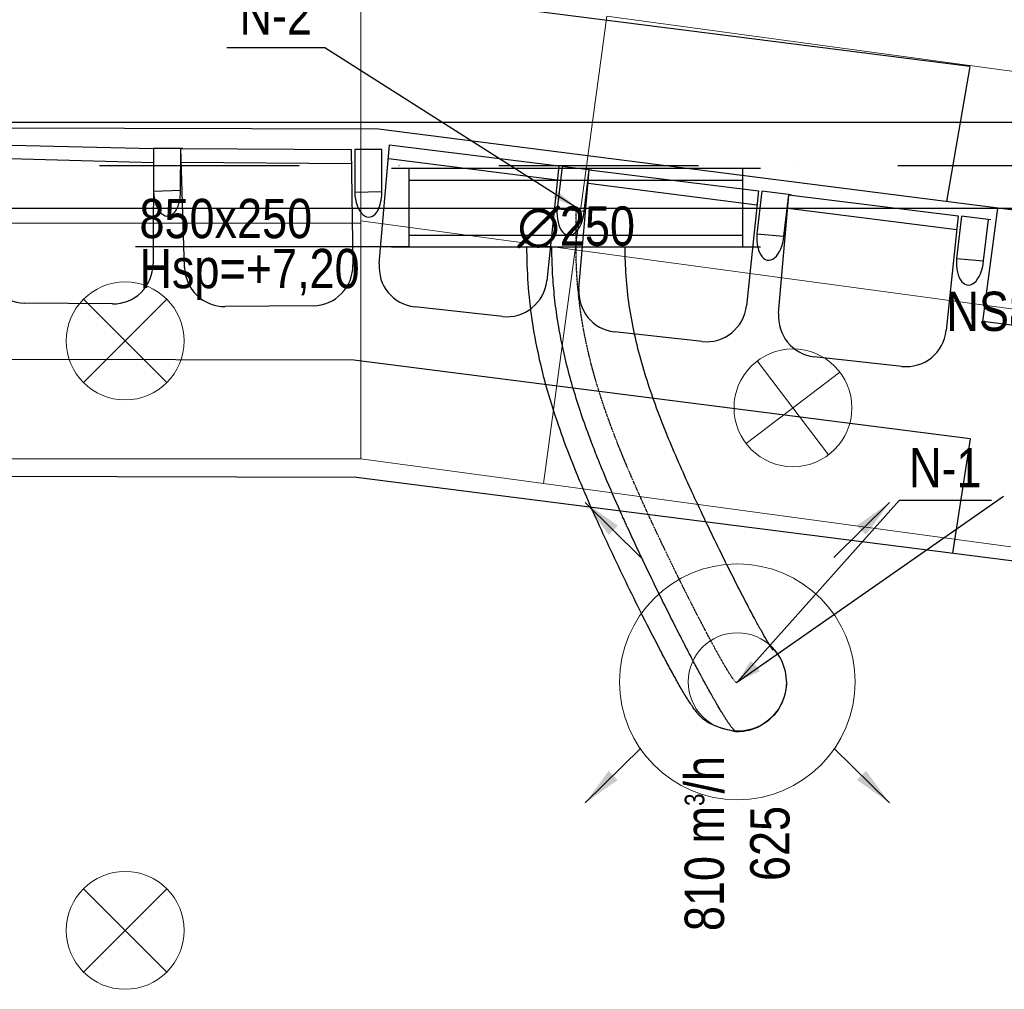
# Model space of a CAD drawing. Header units: millimetres. Extents: x -32221 to 212500, y 31663 to 93766.
# Tile 45 of 256: x 21954 to 24461, y 36645 to 39112. Entities that reach past the tile are written whole.
import ezdxf

# ---------------------------------------------------------------- set-up
doc = ezdxf.new("R2010")
doc.units = ezdxf.units.MM
doc.linetypes.add('DASHDOT', pattern=[1, 0.5, -0.25, 0, -0.25])
doc.linetypes.add('DASHDOTX2', pattern=[50.8, 25.4, -12.7, 0, -12.7])
doc.layers.get('0').update_dxf_attribs({"color": 251})
for name, color, linetype in [('FLUID-N', 251, 'Continuous'), ('FLUID-N-100-ARRGR', 251, 'Continuous'), ('FLUID-N-100-INF', 251, 'Continuous'), ('FLUID-N-100-NUM', 251, 'Continuous'), ('FLUID-N-SYM', 251, 'Continuous'), ('FLUID-W-100-DIM', 251, 'Continuous'), ('osie', 251, 'Continuous'), ('Sciany', 251, 'Continuous'), ('Wyposazenie', 251, 'Continuous')]:
    doc.layers.add(name, color=color, linetype=linetype)
for name, color, linetype, lineweight in [('kasetony', 251, 'Continuous', 5), ('lampy', 251, 'Continuous', 9), ('Nawiewniki', 251, 'Continuous', 20)]:
    doc.layers.add(name, color=color, linetype=linetype, lineweight=lineweight)
doc.styles.add('FDBES', font='simplex.shx')
doc.styles.get("Standard").update_dxf_attribs({"font": 'ARIALN.TTF'})
doc.linetypes.add('ZIGZAG', pattern='A,0.0001,-0.2,[131,ltypeshp.shx,S=0.2,R=0,X=-0.2,Y=0],-0.4,[131,ltypeshp.shx,S=0.2,R=180,X=0.2,Y=0],-0.2', length=0.8001)
doc.dimstyles.new('FDBES', dxfattribs={"dimscale": 50, "dimtxt": 4, "dimasz": 2.5, "dimexe": 0.8, "dimexo": 2, "dimgap": 1, "dimtad": 1, "dimdsep": 46, "dimtxsty": 'FDBES', "dimcen": 2.5, "dimclrd": 4, "dimclre": 5, "dimadec": 0, "dimazin": 0, "dimtfac": 1, "dimtmove": 0, "dimatfit": 3, "dimfxl": 1, "dimarcsym": 0})

# ---------------------------------------------------------------- blocks, each defined once
blk = doc.blocks.new('*U284')
at = {"color": 14, "linetype": 'Continuous', "lineweight": -2}
for p, q in [((-100, -470), (-100, 470)), ((100, -470), (100, 470))]:
    blk.add_line(p, q, dxfattribs=at)
at = {"color": 0, "linetype": 'ByBlock', "lineweight": -2}
for p, q in [((-100, 425), (100, 425)), ((-100, -425), (100, -425))]:
    blk.add_line(p, q, dxfattribs=at)
at = {"color": 5, "linetype": 'Continuous', "lineweight": -3}
for p, q in [((-70, -425), (-70, 425)), ((70, -425), (70, 425))]:
    blk.add_line(p, q, dxfattribs=at)
blk = doc.blocks.new('*U289')
at = {"color": 14, "linetype": 'Continuous', "lineweight": -2}
for p, q in [((-50, 125), (-50, 0)), ((-50, 0), (-50, -125))]:
    blk.add_line(p, q, dxfattribs=at)
at = {"layer": 'FLUID-N-SYM', "color": 2, "linetype": 'DASHDOT', "lineweight": -3}
blk.add_line((-50, 0), (50, 0), dxfattribs=at)
blk = doc.blocks.new('*U300')
at = {"color": 14, "linetype": 'Continuous', "lineweight": -2}
for p, q in [((0, 0, 61.5), (0, 0, 125)), ((0, 0, -61.5), (0, 0, 61.5)), ((0, 0, -125), (0, 0, -61.5))]:
    blk.add_line(p, q, dxfattribs=at)
at = {"color": 14, "linetype": 'Continuous', "lineweight": -2, "extrusion": (-1, -1.83697e-16, -1.83697e-16)}
blk.add_ellipse((0, -1106.5, 410.7), major_axis=(0, 0, 125), ratio=0.987135, start_param=0, end_param=0.853217, dxfattribs=at)
at = {"color": 20, "linetype": 'ZIGZAG', "lineweight": -2, "ltscale": 50}
for points, knots in [([(0, -1234.3, 408.6), (0, -1234.3, 408.6), (0, -1234.3, 408.3), (0, -1234.2, 408.1), (0, -1234.1, 407.4), (0, -1233.8, 406.9), (0, -1233.2, 406), (0, -1232.9, 405.6), (0, -1232.4, 404.9), (0, -1231.9, 404.3), (0, -1231, 403.3), (0, -1230.2, 402.6), (0, -1229.4, 401.8), (0, -1228.5, 400.9), (0, -1227, 399.6), (0, -1225.8, 398.7), (0, -1224.7, 397.8), (0, -1224.1, 397.3), (0, -1222.5, 396), (0, -1221.4, 395.3), (0, -1218.6, 393.1), (0, -1215.9, 391.2), (0, -1212, 388.5), (0, -1210.2, 387.3), (0, -1208.4, 386.1), (0, -1207.4, 385.5), (0, -1205.3, 384), (0, -1203.3, 382.7), (0, -1201.2, 381.4), (0, -1199.7, 380.4), (0, -1198.9, 379.9), (0, -1195.7, 377.9), (0, -1190.9, 374.9), (0, -1185.9, 371.8), (0, -1178.7, 367.4), (0, -1173.6, 364.4), (0, -1165.7, 359.7), (0, -1158.9, 355.8), (0, -1147.7, 349.3), (0, -1135.9, 342.7), (0, -1125.3, 336.8), (0, -1115.9, 331.6), (0, -1103.2, 324.6), (0, -1083.6, 314), (0, -1059.8, 301.3), (0, -1035, 288.3), (0, -1013.3, 277), (0, -983.7, 261.8), (0, -945.7, 242.5), (0, -898.9, 219.2), (0, -851.3, 195.9), (0, -803.3, 172.8), (0, -755.6, 150.3), (0, -724.2, 135.8), (0, -704.9, 127), (0, -697.1, 123.4), (0, -681.8, 116.5), (0, -639.9, 97.7), (0, -587.9, 75.3), (0, -530.1, 51.8), (0, -480.3, 32.7), (0, -424.4, 12.7), (0, -362.6, -6.9), (0, -301.6, -23.7), (0, -241.3, -37.5), (0, -181.3, -48.2), (0, -121.3, -55.9), (0, -61.1, -60.4), (0, -20.5, -61.5), (0, 0, -61.5)], [35.261118, 35.261118, 35.261118, 35.261118, 35.419845, 40.479823, 40.479823, 50.599778, 50.599778, 56.924751, 56.924751, 60.719734, 65.779712, 70.83969, 70.83969, 75.899668, 80.959645, 86.019623, 86.019623, 91.079601, 91.079601, 98.669568, 98.669568, 111.319512, 116.37949, 121.439468, 121.439468, 126.499446, 126.499446, 132.824418, 136.619402, 136.619402, 140.414385, 140.414385, 151.799335, 161.919291, 161.919291, 182.159202, 182.159202, 192.279158, 207.459091, 222.639025, 232.758981, 242.878936, 252.998892, 273.238803, 303.59867, 323.838582, 344.078493, 364.318404, 404.798227, 445.27805, 485.757872, 526.237695, 566.717518, 607.197341, 607.197341, 617.317296, 627.437252, 647.677163, 728.636809, 769.116631, 809.596454, 870.316188, 931.035922, 991.755656, 1052.47539, 1113.195124, 1173.914859, 1234.634593, 1295.354327, 1295.354327, 1295.354327, 1295.354327]), ([(0, -1026.5, 501.2), (0, -1025.8, 500.7), (0, -1024.3, 499.7), (0, -1018.1, 495.6), (0, -1009.8, 490.5), (0, -996.8, 482.9), (0, -977.6, 471.9), (0, -943.2, 453), (0, -895.4, 427.8), (0, -834.5, 396.6), (0, -771.2, 365.2), (0, -684.8, 323.3), (0, -573.9, 271.7), (0, -437.1, 213.5), (0, -295.6, 164.5), (0, -173.8, 137.4), (0, -74.7, 126.7), (0, -24.9, 125.1), (0, 0, 125)], [0, 0, 0, 0, 18.68516, 37.37032, 56.05548, 74.74064, 112.11096, 149.48128, 224.221919, 298.962559, 373.703199, 448.443839, 597.925118, 747.406398, 896.887678, 1046.368957, 1121.109597, 1195.850237, 1195.850237, 1195.850237, 1195.850237]), ([(0, -1234.3, 408.6), (0, -1230.8, 393.6), (0, -1225, 368.8), (0, -1214.1, 341.6), (0, -1202.9, 324.2), (0, -1188.7, 310.9), (0, -1176.9, 301.3), (0, -1165.5, 293.3), (0, -1149.6, 282.9), (0, -1127.4, 269.5), (0, -1096.7, 252.1), (0, -1063.2, 233.8), (0, -1015.6, 208.6), (0, -952.6, 176.2), (0, -873.8, 137), (0, -792.9, 98), (0, -682.9, 46.8), (0, -542, -14.5), (0, -366.7, -76.1), (0, -215.6, -109.5), (0, -92.7, -122.9), (0, -30.9, -124.9), (0, 0, -125)], [0, 0, 0, 0, 46.350057, 69.525085, 92.700114, 115.875142, 139.05017, 162.225199, 185.400227, 231.750284, 278.100341, 324.450398, 370.800454, 463.500568, 556.200682, 648.900795, 741.600909, 927.001136, 1112.401363, 1297.80159, 1390.501704, 1483.201818, 1483.201818, 1483.201818, 1483.201818]), ([(0, -1106.5, 535.7), (0, -1110.3, 535.7), (0, -1118, 535.3), (0, -1134.1, 533.2), (0, -1162.2, 525.4), (0, -1198.5, 502.2), (0, -1222.8, 466.5), (0, -1232.8, 433.9), (0, -1234.3, 417), (0, -1234.3, 408.6)], [0, 0, 0, 0, 12.765089, 25.530179, 51.060357, 102.120714, 153.181072, 178.71125, 204.241429, 204.241429, 204.241429, 204.241429])]:
    blk.add_open_spline(points, degree=3, knots=knots, dxfattribs=at)
at = {"layer": 'FLUID-N-SYM', "color": 2, "linetype": 'DASHDOT', "lineweight": -3}
blk.add_open_spline([(0, -1106.5, 410.7), (0, -1139.1, 410.7), (0, -586.8, 120.8), (0, -227.7), (0, 0)], degree=3, knots=[0, 0, 0, 0, 612.128717, 1295.354327, 1295.354327, 1295.354327, 1295.354327], dxfattribs=at)
blk = doc.blocks.new('*U39')
at = {"color": 0, "insert": (1219.8, 850.6), "char_height": 100, "width": 1600, "attachment_point": 5, "line_spacing_factor": 1.1}
blk.add_mtext('Smay\\PNS8-R1-Z-625-54-SL9010/ SRt-s-300-g-248P\\P625', dxfattribs=at)
blk.add_mtext('Smay\\PNS8-R1-Z-625-54-SL9010/ SRt-s-300-g-248P\\P625', dxfattribs=at)
blk.add_mtext('Smay\\PNS8-R1-Z-625-54-SL9010/ SRt-s-300-g-248P\\P625', dxfattribs=at)
blk.add_mtext('Smay\\PNS8-R1-Z-625-54-SL9010/ SRt-s-300-g-248P\\P625', dxfattribs=at)
blk.add_mtext('Smay\\PNS8-R1-Z-625-54-SL9010/ SRt-s-300-g-248P\\P625', dxfattribs=at)
blk.add_mtext('Smay\\PNS8-R1-Z-625-54-SL9010/ SRt-s-300-g-248P\\P625', dxfattribs=at)
blk.add_mtext('Smay\\PNS8-R1-Z-625-54-SL9010/ SRt-s-300-g-248P\\P625', dxfattribs=at)
blk.add_mtext('Smay\\PNS8-R1-Z-625-54-SL9010/ SRt-s-300-g-248P\\P625', dxfattribs=at)
blk.add_mtext('Smay\\PNS8-R1-Z-625-54-SL9010/ SRt-s-300-g-248P\\P625', dxfattribs=at)
blk.add_mtext('Smay\\PNS8-R1-Z-625-54-SL9010/ SRt-s-300-g-248P\\P625', dxfattribs=at)
blk.add_mtext('Smay\\PNS8-R1-Z-625-54-SL9010/ SRt-s-300-g-248P\\P625', dxfattribs=at)
blk.add_mtext('Smay\\PNS8-R1-Z-625-54-SL9010/ SRt-s-300-g-248P\\P625', dxfattribs=at)
blk.add_mtext('Smay\\PNS8-R1-Z-625-54-SL9010/ SRt-s-300-g-248P\\P625', dxfattribs=at)
blk.add_mtext('Smay\\PNS8-R1-Z-625-54-SL9010/ SRt-s-300-g-248P\\P625', dxfattribs=at)
blk.add_mtext('Smay\\PNS8-R1-Z-625-54-SL9010/ SRt-s-300-g-248P\\P625', dxfattribs=at)
blk.add_mtext('Smay\\PNS8-R1-Z-625-54-SL9010/ SRt-s-300-g-248P\\P625', dxfattribs=at)
blk.add_mtext('Smay\\PNS8-R1-Z-625-54-SL9010/ SRt-s-300-g-248P\\P625', dxfattribs=at)
blk.add_mtext('Smay\\PNS8-R1-Z-625-54-SL9010/ SRt-s-300-g-248P\\P625', dxfattribs=at)
blk.add_mtext('Smay\\PNS8-R1-Z-625-54-SL9010/ SRt-s-300-g-248P\\P625', dxfattribs=at)
blk.add_mtext('Smay\\PNS8-R1-Z-625-54-SL9010/ SRt-s-300-g-248P\\P625', dxfattribs=at)
blk.add_mtext('Smay\\PNS8-R1-Z-625-54-SL9010/ SRt-s-300-g-248P\\P625', dxfattribs=at)
blk.add_mtext('Smay\\PNS8-R1-Z-625-54-SL9010/ SRt-s-300-g-248P\\P625', dxfattribs=at)
blk.add_mtext('Smay\\PNS8-R1-Z-625-54-SL9010/ SRt-s-300-g-248P\\P625', dxfattribs=at)
blk.add_mtext('Smay\\PNS8-R1-Z-625-54-SL9010/ SRt-s-300-g-248P\\P625', dxfattribs=at)
blk.add_mtext('Smay\\PNS8-R1-Z-625-54-SL9010/ SRt-s-300-g-248P\\P625', dxfattribs=at)
blk.add_mtext('Smay\\PNS8-R1-Z-625-54-SL9010/ SRt-s-300-g-248P\\P625', dxfattribs=at)
blk.add_mtext('Smay\\PNS8-R1-Z-625-54-SL9010/ SRt-s-300-g-248P\\P625', dxfattribs=at)
blk.add_mtext('Smay\\PNS8-R1-Z-625-54-SL9010/ SRt-s-300-g-248P\\P625', dxfattribs=at)
blk.add_mtext('Smay\\PNS8-R1-Z-625-54-SL9010/ SRt-s-300-g-248P\\P625', dxfattribs=at)
blk.add_mtext('Smay\\PNS8-R1-Z-625-54-SL9010/ SRt-s-300-g-248P\\P625', dxfattribs=at)
blk.add_mtext('Smay\\PNS8-R1-Z-625-54-SL9010/ SRt-s-300-g-248P\\P625', dxfattribs=at)
blk.add_mtext('Smay\\PNS8-R1-Z-625-54-SL9010/ SRt-s-300-g-248P\\P625', dxfattribs=at)
blk.add_mtext('Smay\\PNS8-R1-Z-625-54-SL9010/ SRt-s-300-g-248P\\P625', dxfattribs=at)
blk.add_mtext('Smay\\PNS8-R1-Z-625-54-SL9010/ SRt-s-300-g-248P\\P625', dxfattribs=at)
blk.add_mtext('Smay\\PNS8-R1-Z-625-54-SL9010/ SRt-s-300-g-248P\\P625', dxfattribs=at)
blk.add_mtext('Smay\\PNS8-R1-Z-625-54-SL9010/ SRt-s-300-g-248P\\P625', dxfattribs=at)
blk.add_mtext('Smay\\PNS8-R1-Z-625-54-SL9010/ SRt-s-300-g-248P\\P625', dxfattribs=at)
blk.add_mtext('Smay\\PNS8-R1-Z-625-54-SL9010/ SRt-s-300-g-248P\\P625', dxfattribs=at)
blk.add_mtext('Smay\\PNS8-R1-Z-625-54-SL9010/ SRt-s-300-g-248P\\P625', dxfattribs=at)
blk.add_mtext('Smay\\PNS8-R1-Z-625-54-SL9010/ SRt-s-300-g-248P\\P625', dxfattribs=at)
blk.add_mtext('Smay\\PNS8-R1-Z-625-54-SL9010/ SRt-s-300-g-248P\\P625', dxfattribs=at)
blk.add_mtext('Smay\\PNS8-R1-Z-625-54-SL9010/ SRt-s-300-g-248P\\P625', dxfattribs=at)
blk.add_mtext('Smay\\PNS8-R1-Z-625-54-SL9010/ SRt-s-300-g-248P\\P625', dxfattribs=at)
at = {"color": 0}
blk.add_leader([(0, 0), (677.2, 472.2)], dimstyle='FDBES', override={"dimscale": 25, "dimclrd": 0, "dimclre": 0}, dxfattribs=at)
blk.add_leader([(0, 0), (677.2, 472.2)], dimstyle='FDBES', override={"dimscale": 25, "dimclrd": 0, "dimclre": 0}, dxfattribs=at)
blk.add_leader([(0, 0), (677.2, 472.2)], dimstyle='FDBES', override={"dimscale": 25, "dimclrd": 0, "dimclre": 0}, dxfattribs=at)
blk.add_leader([(0, 0), (677.2, 472.2)], dimstyle='FDBES', override={"dimscale": 25, "dimclrd": 0, "dimclre": 0}, dxfattribs=at)
blk.add_leader([(0, 0), (677.2, 472.2)], dimstyle='FDBES', override={"dimscale": 25, "dimclrd": 0, "dimclre": 0}, dxfattribs=at)
blk.add_leader([(0, 0), (677.2, 472.2)], dimstyle='FDBES', override={"dimscale": 25, "dimclrd": 0, "dimclre": 0}, dxfattribs=at)
blk.add_leader([(0, 0), (677.2, 472.2)], dimstyle='FDBES', override={"dimscale": 25, "dimclrd": 0, "dimclre": 0}, dxfattribs=at)
blk.add_leader([(0, 0), (677.2, 472.2)], dimstyle='FDBES', override={"dimscale": 25, "dimclrd": 0, "dimclre": 0}, dxfattribs=at)
blk.add_leader([(0, 0), (677.2, 472.2)], dimstyle='FDBES', override={"dimscale": 25, "dimclrd": 0, "dimclre": 0}, dxfattribs=at)
blk.add_leader([(0, 0), (677.2, 472.2)], dimstyle='FDBES', override={"dimscale": 25, "dimclrd": 0, "dimclre": 0}, dxfattribs=at)
blk.add_leader([(0, 0), (677.2, 472.2)], dimstyle='FDBES', override={"dimscale": 25, "dimclrd": 0, "dimclre": 0}, dxfattribs=at)
blk.add_leader([(0, 0), (677.2, 472.2)], dimstyle='FDBES', override={"dimscale": 25, "dimclrd": 0, "dimclre": 0}, dxfattribs=at)
blk.add_leader([(0, 0), (677.2, 472.2)], dimstyle='FDBES', override={"dimscale": 25, "dimclrd": 0, "dimclre": 0}, dxfattribs=at)
blk.add_leader([(0, 0), (677.2, 472.2)], dimstyle='FDBES', override={"dimscale": 25, "dimclrd": 0, "dimclre": 0}, dxfattribs=at)
blk.add_leader([(0, 0), (677.2, 472.2)], dimstyle='FDBES', override={"dimscale": 25, "dimclrd": 0, "dimclre": 0}, dxfattribs=at)
blk.add_leader([(0, 0), (677.2, 472.2)], dimstyle='FDBES', override={"dimscale": 25, "dimclrd": 0, "dimclre": 0}, dxfattribs=at)
blk.add_leader([(0, 0), (677.2, 472.2)], dimstyle='FDBES', override={"dimscale": 25, "dimclrd": 0, "dimclre": 0}, dxfattribs=at)
blk.add_leader([(0, 0), (677.2, 472.2)], dimstyle='FDBES', override={"dimscale": 25, "dimclrd": 0, "dimclre": 0}, dxfattribs=at)
blk.add_leader([(0, 0), (677.2, 472.2)], dimstyle='FDBES', override={"dimscale": 25, "dimclrd": 0, "dimclre": 0}, dxfattribs=at)
blk.add_leader([(0, 0), (677.2, 472.2)], dimstyle='FDBES', override={"dimscale": 25, "dimclrd": 0, "dimclre": 0}, dxfattribs=at)
blk.add_leader([(0, 0), (677.2, 472.2)], dimstyle='FDBES', override={"dimscale": 25, "dimclrd": 0, "dimclre": 0}, dxfattribs=at)
blk.add_leader([(0, 0), (677.2, 472.2)], dimstyle='FDBES', override={"dimscale": 25, "dimclrd": 0, "dimclre": 0}, dxfattribs=at)
blk.add_leader([(0, 0), (677.2, 472.2)], dimstyle='FDBES', override={"dimscale": 25, "dimclrd": 0, "dimclre": 0}, dxfattribs=at)
blk.add_leader([(0, 0), (677.2, 472.2)], dimstyle='FDBES', override={"dimscale": 25, "dimclrd": 0, "dimclre": 0}, dxfattribs=at)
blk.add_leader([(0, 0), (677.2, 472.2)], dimstyle='FDBES', override={"dimscale": 25, "dimclrd": 0, "dimclre": 0}, dxfattribs=at)
blk.add_leader([(0, 0), (677.2, 472.2)], dimstyle='FDBES', override={"dimscale": 25, "dimclrd": 0, "dimclre": 0}, dxfattribs=at)
blk.add_leader([(0, 0), (677.2, 472.2)], dimstyle='FDBES', override={"dimscale": 25, "dimclrd": 0, "dimclre": 0}, dxfattribs=at)
blk.add_leader([(0, 0), (677.2, 472.2)], dimstyle='FDBES', override={"dimscale": 25, "dimclrd": 0, "dimclre": 0}, dxfattribs=at)
blk.add_leader([(0, 0), (677.2, 472.2)], dimstyle='FDBES', override={"dimscale": 25, "dimclrd": 0, "dimclre": 0}, dxfattribs=at)
blk.add_leader([(0, 0), (677.2, 472.2)], dimstyle='FDBES', override={"dimscale": 25, "dimclrd": 0, "dimclre": 0}, dxfattribs=at)
blk.add_leader([(0, 0), (677.2, 472.2)], dimstyle='FDBES', override={"dimscale": 25, "dimclrd": 0, "dimclre": 0}, dxfattribs=at)
blk.add_leader([(0, 0), (677.2, 472.2)], dimstyle='FDBES', override={"dimscale": 25, "dimclrd": 0, "dimclre": 0}, dxfattribs=at)
blk.add_leader([(0, 0), (677.2, 472.2)], dimstyle='FDBES', override={"dimscale": 25, "dimclrd": 0, "dimclre": 0}, dxfattribs=at)
blk.add_leader([(0, 0), (677.2, 472.2)], dimstyle='FDBES', override={"dimscale": 25, "dimclrd": 0, "dimclre": 0}, dxfattribs=at)
blk.add_leader([(0, 0), (677.2, 472.2)], dimstyle='FDBES', override={"dimscale": 25, "dimclrd": 0, "dimclre": 0}, dxfattribs=at)
blk.add_leader([(0, 0), (677.2, 472.2)], dimstyle='FDBES', override={"dimscale": 25, "dimclrd": 0, "dimclre": 0}, dxfattribs=at)
blk.add_leader([(0, 0), (677.2, 472.2)], dimstyle='FDBES', override={"dimscale": 25, "dimclrd": 0, "dimclre": 0}, dxfattribs=at)
blk.add_leader([(0, 0), (677.2, 472.2)], dimstyle='FDBES', override={"dimscale": 25, "dimclrd": 0, "dimclre": 0}, dxfattribs=at)
blk.add_leader([(0, 0), (677.2, 472.2)], dimstyle='FDBES', override={"dimscale": 25, "dimclrd": 0, "dimclre": 0}, dxfattribs=at)
blk.add_leader([(0, 0), (677.2, 472.2)], dimstyle='FDBES', override={"dimscale": 25, "dimclrd": 0, "dimclre": 0}, dxfattribs=at)
blk.add_leader([(0, 0), (677.2, 472.2)], dimstyle='FDBES', override={"dimscale": 25, "dimclrd": 0, "dimclre": 0}, dxfattribs=at)
blk.add_leader([(0, 0), (677.2, 472.2)], dimstyle='FDBES', override={"dimscale": 25, "dimclrd": 0, "dimclre": 0}, dxfattribs=at)
blk.add_leader([(0, 0), (677.2, 472.2)], dimstyle='FDBES', override={"dimscale": 25, "dimclrd": 0, "dimclre": 0}, dxfattribs=at)
blk = doc.blocks.new('*U87')
at = {"color": 6}
blk.add_line((646.8, 461.5), (411.9, 461.5), dxfattribs=at)
blk.add_line((646.8, 461.5), (411.9, 461.5), dxfattribs=at)
blk.add_line((646.8, 461.5), (411.9, 461.5), dxfattribs=at)
blk.add_line((646.8, 461.5), (411.9, 461.5), dxfattribs=at)
blk.add_line((646.8, 461.5), (411.9, 461.5), dxfattribs=at)
blk.add_line((646.8, 461.5), (411.9, 461.5), dxfattribs=at)
blk.add_line((646.8, 461.5), (411.9, 461.5), dxfattribs=at)
blk.add_line((646.8, 461.5), (411.9, 461.5), dxfattribs=at)
blk.add_line((646.8, 461.5), (411.9, 461.5), dxfattribs=at)
blk.add_line((646.8, 461.5), (411.9, 461.5), dxfattribs=at)
blk.add_line((646.8, 461.5), (411.9, 461.5), dxfattribs=at)
blk.add_line((646.8, 461.5), (411.9, 461.5), dxfattribs=at)
blk.add_line((646.8, 461.5), (411.9, 461.5), dxfattribs=at)
blk.add_line((646.8, 461.5), (411.9, 461.5), dxfattribs=at)
blk.add_line((646.8, 461.5), (411.9, 461.5), dxfattribs=at)
blk.add_line((646.8, 461.5), (411.9, 461.5), dxfattribs=at)
blk.add_line((646.8, 461.5), (411.9, 461.5), dxfattribs=at)
blk.add_line((646.8, 461.5), (411.9, 461.5), dxfattribs=at)
blk.add_line((646.8, 461.5), (411.9, 461.5), dxfattribs=at)
blk.add_line((646.8, 461.5), (411.9, 461.5), dxfattribs=at)
blk.add_line((646.8, 461.5), (411.9, 461.5), dxfattribs=at)
blk.add_line((646.8, 461.5), (411.9, 461.5), dxfattribs=at)
blk.add_line((646.8, 461.5), (411.9, 461.5), dxfattribs=at)
blk.add_line((646.8, 461.5), (411.9, 461.5), dxfattribs=at)
blk.add_line((646.8, 461.5), (411.9, 461.5), dxfattribs=at)
blk.add_line((646.8, 461.5), (411.9, 461.5), dxfattribs=at)
blk.add_line((646.8, 461.5), (411.9, 461.5), dxfattribs=at)
blk.add_line((646.8, 461.5), (411.9, 461.5), dxfattribs=at)
blk.add_line((646.8, 461.5), (411.9, 461.5), dxfattribs=at)
blk.add_line((646.8, 461.5), (411.9, 461.5), dxfattribs=at)
blk.add_line((646.8, 461.5), (411.9, 461.5), dxfattribs=at)
blk.add_line((646.8, 461.5), (411.9, 461.5), dxfattribs=at)
blk.add_line((646.8, 461.5), (411.9, 461.5), dxfattribs=at)
blk.add_line((646.8, 461.5), (411.9, 461.5), dxfattribs=at)
blk.add_line((646.8, 461.5), (411.9, 461.5), dxfattribs=at)
blk.add_line((646.8, 461.5), (411.9, 461.5), dxfattribs=at)
blk.add_line((646.8, 461.5), (411.9, 461.5), dxfattribs=at)
blk.add_line((646.8, 461.5), (411.9, 461.5), dxfattribs=at)
blk.add_line((646.8, 461.5), (411.9, 461.5), dxfattribs=at)
blk.add_line((646.8, 461.5), (411.9, 461.5), dxfattribs=at)
blk.add_line((646.8, 461.5), (411.9, 461.5), dxfattribs=at)
blk.add_line((646.8, 461.5), (411.9, 461.5), dxfattribs=at)
at = {"color": 0, "insert": (529.3, 461.5), "char_height": 100, "attachment_point": 5}
blk.add_mtext('N-1\\P ', dxfattribs=at)
blk.add_mtext('N-1\\P ', dxfattribs=at)
blk.add_mtext('N-1\\P ', dxfattribs=at)
blk.add_mtext('N-1\\P ', dxfattribs=at)
blk.add_mtext('N-1\\P ', dxfattribs=at)
blk.add_mtext('N-1\\P ', dxfattribs=at)
blk.add_mtext('N-1\\P ', dxfattribs=at)
blk.add_mtext('N-1\\P ', dxfattribs=at)
blk.add_mtext('N-1\\P ', dxfattribs=at)
blk.add_mtext('N-1\\P ', dxfattribs=at)
blk.add_mtext('N-1\\P ', dxfattribs=at)
blk.add_mtext('N-1\\P ', dxfattribs=at)
blk.add_mtext('N-1\\P ', dxfattribs=at)
blk.add_mtext('N-1\\P ', dxfattribs=at)
blk.add_mtext('N-1\\P ', dxfattribs=at)
blk.add_mtext('N-1\\P ', dxfattribs=at)
blk.add_mtext('N-1\\P ', dxfattribs=at)
blk.add_mtext('N-1\\P ', dxfattribs=at)
blk.add_mtext('N-1\\P ', dxfattribs=at)
blk.add_mtext('N-1\\P ', dxfattribs=at)
blk.add_mtext('N-1\\P ', dxfattribs=at)
blk.add_mtext('N-1\\P ', dxfattribs=at)
blk.add_mtext('N-1\\P ', dxfattribs=at)
blk.add_mtext('N-1\\P ', dxfattribs=at)
blk.add_mtext('N-1\\P ', dxfattribs=at)
blk.add_mtext('N-1\\P ', dxfattribs=at)
blk.add_mtext('N-1\\P ', dxfattribs=at)
blk.add_mtext('N-1\\P ', dxfattribs=at)
blk.add_mtext('N-1\\P ', dxfattribs=at)
blk.add_mtext('N-1\\P ', dxfattribs=at)
blk.add_mtext('N-1\\P ', dxfattribs=at)
blk.add_mtext('N-1\\P ', dxfattribs=at)
blk.add_mtext('N-1\\P ', dxfattribs=at)
blk.add_mtext('N-1\\P ', dxfattribs=at)
blk.add_mtext('N-1\\P ', dxfattribs=at)
blk.add_mtext('N-1\\P ', dxfattribs=at)
blk.add_mtext('N-1\\P ', dxfattribs=at)
blk.add_mtext('N-1\\P ', dxfattribs=at)
blk.add_mtext('N-1\\P ', dxfattribs=at)
blk.add_mtext('N-1\\P ', dxfattribs=at)
blk.add_mtext('N-1\\P ', dxfattribs=at)
blk.add_mtext('N-1\\P ', dxfattribs=at)
blk.add_leader([(0, 0), (411.9, 461.5)], dimstyle='FDBES', override={"dimscale": 25, "dimclrd": 256, "dimclre": 256})
blk.add_leader([(0, 0), (411.9, 461.5)], dimstyle='FDBES', override={"dimscale": 25, "dimclrd": 256, "dimclre": 256})
blk.add_leader([(0, 0), (411.9, 461.5)], dimstyle='FDBES', override={"dimscale": 25, "dimclrd": 256, "dimclre": 256})
blk.add_leader([(0, 0), (411.9, 461.5)], dimstyle='FDBES', override={"dimscale": 25, "dimclrd": 256, "dimclre": 256})
blk.add_leader([(0, 0), (411.9, 461.5)], dimstyle='FDBES', override={"dimscale": 25, "dimclrd": 256, "dimclre": 256})
blk.add_leader([(0, 0), (411.9, 461.5)], dimstyle='FDBES', override={"dimscale": 25, "dimclrd": 256, "dimclre": 256})
blk.add_leader([(0, 0), (411.9, 461.5)], dimstyle='FDBES', override={"dimscale": 25, "dimclrd": 256, "dimclre": 256})
blk.add_leader([(0, 0), (411.9, 461.5)], dimstyle='FDBES', override={"dimscale": 25, "dimclrd": 256, "dimclre": 256})
blk.add_leader([(0, 0), (411.9, 461.5)], dimstyle='FDBES', override={"dimscale": 25, "dimclrd": 256, "dimclre": 256})
blk.add_leader([(0, 0), (411.9, 461.5)], dimstyle='FDBES', override={"dimscale": 25, "dimclrd": 256, "dimclre": 256})
blk.add_leader([(0, 0), (411.9, 461.5)], dimstyle='FDBES', override={"dimscale": 25, "dimclrd": 256, "dimclre": 256})
blk.add_leader([(0, 0), (411.9, 461.5)], dimstyle='FDBES', override={"dimscale": 25, "dimclrd": 256, "dimclre": 256})
blk.add_leader([(0, 0), (411.9, 461.5)], dimstyle='FDBES', override={"dimscale": 25, "dimclrd": 256, "dimclre": 256})
blk.add_leader([(0, 0), (411.9, 461.5)], dimstyle='FDBES', override={"dimscale": 25, "dimclrd": 256, "dimclre": 256})
blk.add_leader([(0, 0), (411.9, 461.5)], dimstyle='FDBES', override={"dimscale": 25, "dimclrd": 256, "dimclre": 256})
blk.add_leader([(0, 0), (411.9, 461.5)], dimstyle='FDBES', override={"dimscale": 25, "dimclrd": 256, "dimclre": 256})
blk.add_leader([(0, 0), (411.9, 461.5)], dimstyle='FDBES', override={"dimscale": 25, "dimclrd": 256, "dimclre": 256})
blk.add_leader([(0, 0), (411.9, 461.5)], dimstyle='FDBES', override={"dimscale": 25, "dimclrd": 256, "dimclre": 256})
blk.add_leader([(0, 0), (411.9, 461.5)], dimstyle='FDBES', override={"dimscale": 25, "dimclrd": 256, "dimclre": 256})
blk.add_leader([(0, 0), (411.9, 461.5)], dimstyle='FDBES', override={"dimscale": 25, "dimclrd": 256, "dimclre": 256})
blk.add_leader([(0, 0), (411.9, 461.5)], dimstyle='FDBES', override={"dimscale": 25, "dimclrd": 256, "dimclre": 256})
blk.add_leader([(0, 0), (411.9, 461.5)], dimstyle='FDBES', override={"dimscale": 25, "dimclrd": 256, "dimclre": 256})
blk.add_leader([(0, 0), (411.9, 461.5)], dimstyle='FDBES', override={"dimscale": 25, "dimclrd": 256, "dimclre": 256})
blk.add_leader([(0, 0), (411.9, 461.5)], dimstyle='FDBES', override={"dimscale": 25, "dimclrd": 256, "dimclre": 256})
blk.add_leader([(0, 0), (411.9, 461.5)], dimstyle='FDBES', override={"dimscale": 25, "dimclrd": 256, "dimclre": 256})
blk.add_leader([(0, 0), (411.9, 461.5)], dimstyle='FDBES', override={"dimscale": 25, "dimclrd": 256, "dimclre": 256})
blk.add_leader([(0, 0), (411.9, 461.5)], dimstyle='FDBES', override={"dimscale": 25, "dimclrd": 256, "dimclre": 256})
blk.add_leader([(0, 0), (411.9, 461.5)], dimstyle='FDBES', override={"dimscale": 25, "dimclrd": 256, "dimclre": 256})
blk.add_leader([(0, 0), (411.9, 461.5)], dimstyle='FDBES', override={"dimscale": 25, "dimclrd": 256, "dimclre": 256})
blk.add_leader([(0, 0), (411.9, 461.5)], dimstyle='FDBES', override={"dimscale": 25, "dimclrd": 256, "dimclre": 256})
blk.add_leader([(0, 0), (411.9, 461.5)], dimstyle='FDBES', override={"dimscale": 25, "dimclrd": 256, "dimclre": 256})
blk.add_leader([(0, 0), (411.9, 461.5)], dimstyle='FDBES', override={"dimscale": 25, "dimclrd": 256, "dimclre": 256})
blk.add_leader([(0, 0), (411.9, 461.5)], dimstyle='FDBES', override={"dimscale": 25, "dimclrd": 256, "dimclre": 256})
blk.add_leader([(0, 0), (411.9, 461.5)], dimstyle='FDBES', override={"dimscale": 25, "dimclrd": 256, "dimclre": 256})
blk.add_leader([(0, 0), (411.9, 461.5)], dimstyle='FDBES', override={"dimscale": 25, "dimclrd": 256, "dimclre": 256})
blk.add_leader([(0, 0), (411.9, 461.5)], dimstyle='FDBES', override={"dimscale": 25, "dimclrd": 256, "dimclre": 256})
blk.add_leader([(0, 0), (411.9, 461.5)], dimstyle='FDBES', override={"dimscale": 25, "dimclrd": 256, "dimclre": 256})
blk.add_leader([(0, 0), (411.9, 461.5)], dimstyle='FDBES', override={"dimscale": 25, "dimclrd": 256, "dimclre": 256})
blk.add_leader([(0, 0), (411.9, 461.5)], dimstyle='FDBES', override={"dimscale": 25, "dimclrd": 256, "dimclre": 256})
blk.add_leader([(0, 0), (411.9, 461.5)], dimstyle='FDBES', override={"dimscale": 25, "dimclrd": 256, "dimclre": 256})
blk.add_leader([(0, 0), (411.9, 461.5)], dimstyle='FDBES', override={"dimscale": 25, "dimclrd": 256, "dimclre": 256})
blk.add_leader([(0, 0), (411.9, 461.5)], dimstyle='FDBES', override={"dimscale": 25, "dimclrd": 256, "dimclre": 256})
blk = doc.blocks.new('*U97')
at = {"color": 6}
blk.add_line((-639.4, 406.6), (-889.4, 406.6), dxfattribs=at)
blk.add_line((-639.4, 406.6), (-889.4, 406.6), dxfattribs=at)
blk.add_line((-639.4, 406.6), (-889.4, 406.6), dxfattribs=at)
blk.add_line((-639.4, 406.6), (-889.4, 406.6), dxfattribs=at)
blk.add_line((-639.4, 406.6), (-889.4, 406.6), dxfattribs=at)
blk.add_line((-639.4, 406.6), (-889.4, 406.6), dxfattribs=at)
blk.add_line((-639.4, 406.6), (-889.4, 406.6), dxfattribs=at)
blk.add_line((-639.4, 406.6), (-889.4, 406.6), dxfattribs=at)
blk.add_line((-639.4, 406.6), (-889.4, 406.6), dxfattribs=at)
blk.add_line((-639.4, 406.6), (-889.4, 406.6), dxfattribs=at)
blk.add_line((-639.4, 406.6), (-889.4, 406.6), dxfattribs=at)
blk.add_line((-639.4, 406.6), (-889.4, 406.6), dxfattribs=at)
blk.add_line((-639.4, 406.6), (-889.4, 406.6), dxfattribs=at)
blk.add_line((-639.4, 406.6), (-889.4, 406.6), dxfattribs=at)
blk.add_line((-639.4, 406.6), (-889.4, 406.6), dxfattribs=at)
blk.add_line((-639.4, 406.6), (-889.4, 406.6), dxfattribs=at)
blk.add_line((-639.4, 406.6), (-889.4, 406.6), dxfattribs=at)
blk.add_line((-639.4, 406.6), (-889.4, 406.6), dxfattribs=at)
blk.add_line((-639.4, 406.6), (-889.4, 406.6), dxfattribs=at)
blk.add_line((-639.4, 406.6), (-889.4, 406.6), dxfattribs=at)
blk.add_line((-639.4, 406.6), (-889.4, 406.6), dxfattribs=at)
blk.add_line((-639.4, 406.6), (-889.4, 406.6), dxfattribs=at)
blk.add_line((-639.4, 406.6), (-889.4, 406.6), dxfattribs=at)
blk.add_line((-639.4, 406.6), (-889.4, 406.6), dxfattribs=at)
blk.add_line((-639.4, 406.6), (-889.4, 406.6), dxfattribs=at)
at = {"color": 0, "insert": (-764.4, 406.6), "char_height": 100, "attachment_point": 5}
blk.add_mtext('N-2\\P ', dxfattribs=at)
blk.add_mtext('N-2\\P ', dxfattribs=at)
blk.add_mtext('N-2\\P ', dxfattribs=at)
blk.add_mtext('N-2\\P ', dxfattribs=at)
blk.add_mtext('N-2\\P ', dxfattribs=at)
blk.add_mtext('N-2\\P ', dxfattribs=at)
blk.add_mtext('N-2\\P ', dxfattribs=at)
blk.add_mtext('N-2\\P ', dxfattribs=at)
blk.add_mtext('N-2\\P ', dxfattribs=at)
blk.add_mtext('N-2\\P ', dxfattribs=at)
blk.add_mtext('N-2\\P ', dxfattribs=at)
blk.add_mtext('N-2\\P ', dxfattribs=at)
blk.add_mtext('N-2\\P ', dxfattribs=at)
blk.add_mtext('N-2\\P ', dxfattribs=at)
blk.add_mtext('N-2\\P ', dxfattribs=at)
blk.add_mtext('N-2\\P ', dxfattribs=at)
blk.add_mtext('N-2\\P ', dxfattribs=at)
blk.add_mtext('N-2\\P ', dxfattribs=at)
blk.add_mtext('N-2\\P ', dxfattribs=at)
blk.add_mtext('N-2\\P ', dxfattribs=at)
blk.add_mtext('N-2\\P ', dxfattribs=at)
blk.add_mtext('N-2\\P ', dxfattribs=at)
blk.add_mtext('N-2\\P ', dxfattribs=at)
blk.add_mtext('N-2\\P ', dxfattribs=at)
blk.add_mtext('N-2\\P ', dxfattribs=at)
blk.add_leader([(0, 0), (-639.4, 406.6)], dimstyle='FDBES', override={"dimscale": 25, "dimclrd": 256, "dimclre": 256})
blk.add_leader([(0, 0), (-639.4, 406.6)], dimstyle='FDBES', override={"dimscale": 25, "dimclrd": 256, "dimclre": 256})
blk.add_leader([(0, 0), (-639.4, 406.6)], dimstyle='FDBES', override={"dimscale": 25, "dimclrd": 256, "dimclre": 256})
blk.add_leader([(0, 0), (-639.4, 406.6)], dimstyle='FDBES', override={"dimscale": 25, "dimclrd": 256, "dimclre": 256})
blk.add_leader([(0, 0), (-639.4, 406.6)], dimstyle='FDBES', override={"dimscale": 25, "dimclrd": 256, "dimclre": 256})
blk.add_leader([(0, 0), (-639.4, 406.6)], dimstyle='FDBES', override={"dimscale": 25, "dimclrd": 256, "dimclre": 256})
blk.add_leader([(0, 0), (-639.4, 406.6)], dimstyle='FDBES', override={"dimscale": 25, "dimclrd": 256, "dimclre": 256})
blk.add_leader([(0, 0), (-639.4, 406.6)], dimstyle='FDBES', override={"dimscale": 25, "dimclrd": 256, "dimclre": 256})
blk.add_leader([(0, 0), (-639.4, 406.6)], dimstyle='FDBES', override={"dimscale": 25, "dimclrd": 256, "dimclre": 256})
blk.add_leader([(0, 0), (-639.4, 406.6)], dimstyle='FDBES', override={"dimscale": 25, "dimclrd": 256, "dimclre": 256})
blk.add_leader([(0, 0), (-639.4, 406.6)], dimstyle='FDBES', override={"dimscale": 25, "dimclrd": 256, "dimclre": 256})
blk.add_leader([(0, 0), (-639.4, 406.6)], dimstyle='FDBES', override={"dimscale": 25, "dimclrd": 256, "dimclre": 256})
blk.add_leader([(0, 0), (-639.4, 406.6)], dimstyle='FDBES', override={"dimscale": 25, "dimclrd": 256, "dimclre": 256})
blk.add_leader([(0, 0), (-639.4, 406.6)], dimstyle='FDBES', override={"dimscale": 25, "dimclrd": 256, "dimclre": 256})
blk.add_leader([(0, 0), (-639.4, 406.6)], dimstyle='FDBES', override={"dimscale": 25, "dimclrd": 256, "dimclre": 256})
blk.add_leader([(0, 0), (-639.4, 406.6)], dimstyle='FDBES', override={"dimscale": 25, "dimclrd": 256, "dimclre": 256})
blk.add_leader([(0, 0), (-639.4, 406.6)], dimstyle='FDBES', override={"dimscale": 25, "dimclrd": 256, "dimclre": 256})
blk.add_leader([(0, 0), (-639.4, 406.6)], dimstyle='FDBES', override={"dimscale": 25, "dimclrd": 256, "dimclre": 256})
blk.add_leader([(0, 0), (-639.4, 406.6)], dimstyle='FDBES', override={"dimscale": 25, "dimclrd": 256, "dimclre": 256})
blk.add_leader([(0, 0), (-639.4, 406.6)], dimstyle='FDBES', override={"dimscale": 25, "dimclrd": 256, "dimclre": 256})
blk.add_leader([(0, 0), (-639.4, 406.6)], dimstyle='FDBES', override={"dimscale": 25, "dimclrd": 256, "dimclre": 256})
blk.add_leader([(0, 0), (-639.4, 406.6)], dimstyle='FDBES', override={"dimscale": 25, "dimclrd": 256, "dimclre": 256})
blk.add_leader([(0, 0), (-639.4, 406.6)], dimstyle='FDBES', override={"dimscale": 25, "dimclrd": 256, "dimclre": 256})
blk.add_leader([(0, 0), (-639.4, 406.6)], dimstyle='FDBES', override={"dimscale": 25, "dimclrd": 256, "dimclre": 256})
blk.add_leader([(0, 0), (-639.4, 406.6)], dimstyle='FDBES', override={"dimscale": 25, "dimclrd": 256, "dimclre": 256})
blk = doc.blocks.new('*U310')
at = {"color": 0}
blk.add_leader([(-139.6, -141.4), (0, 0)], dimstyle='FDBES', override={"dimscale": 40, "dimclrd": 0}, dxfattribs=at)
blk = doc.blocks.new('*U311')
at = {"color": 0}
blk.add_leader([(139.6, -141.4), (0, 0)], dimstyle='FDBES', override={"dimscale": 40, "dimclrd": 0}, dxfattribs=at)
blk = doc.blocks.new('*U312')
at = {"color": 0}
blk.add_leader([(-139.6, 141.4), (0, 0)], dimstyle='FDBES', override={"dimscale": 40, "dimclrd": 0}, dxfattribs=at)
blk = doc.blocks.new('*U313')
at = {"color": 0}
blk.add_leader([(139.6, 141.4), (0, 0)], dimstyle='FDBES', override={"dimscale": 40, "dimclrd": 0}, dxfattribs=at)

msp = doc.modelspace()

# ---------------------------------------------------------------- linework, layer by layer
at = {"layer": 'FLUID-N'}
msp.add_line((22945.752, 38534.367, 7327.5), (22249.6, 38534.367, 7327.5), dxfattribs=at)
at = {"layer": 'kasetony'}
for p, q in [((22822.937, 38594.948), (22822.937, 39194.948)), ((23368.577, 38526.595), (23449.018, 39121.178)), ((23368.577, 38526.595), (23449.018, 39121.178)), ((23449.018, 39121.178), (23368.577, 38526.595)), ((24638.185, 38960.297), (23449.018, 39121.178)), ((24638.185, 38960.297), (23449.018, 39121.178)), ((21622.937, 38594.948), (22822.937, 38594.948)), ((22822.937, 38594.948), (21622.937, 38594.948)), ((22822.937, 38600.414), (23368.577, 38526.595)), ((23368.577, 38526.595), (22822.937, 38600.414)), ((22822.937, 37994.948), (22822.937, 38594.948)), ((23288.137, 37932.012), (23368.577, 38526.595)), ((23288.137, 37932.012), (23368.577, 38526.595)), ((23368.577, 38526.595), (23288.137, 37932.012)), ((23368.577, 38526.595), (24557.744, 38365.713)), ((24557.744, 38365.713), (23368.577, 38526.595)), ((21622.937, 37994.948), (22822.937, 37994.948)), ((22822.937, 37994.948), (21622.937, 37994.948)), ((23288.137, 37932.012), (22822.937, 37994.948)), ((22822.937, 37994.948), (23288.137, 37932.012)), ((23288.137, 37932.012), (22822.937, 37994.948)), ((24477.303, 37771.13), (23288.137, 37932.012)), ((23288.137, 37932.012), (24477.303, 37771.13)), ((24477.303, 37771.13), (23288.137, 37932.012))]:
    msp.add_line(p, q, dxfattribs=at)
at = {"layer": 'lampy'}
for p, q in [((22116.871, 38401.014), (22329.003, 38188.882)), ((22329.003, 38401.014), (22116.871, 38188.882)), ((23832.052, 38244.027), (24013.829, 38005.37)), ((24042.269, 38215.587), (23803.612, 38033.81)), ((22116.871, 36901.014), (22329.003, 36688.882)), ((22329.003, 36901.014), (22116.871, 36688.882))]:
    msp.add_line(p, q, dxfattribs=at)
for centre in [(22222.937, 38294.948), (23922.94, 38124.698), (22222.937, 36794.948)]:
    msp.add_circle(centre, 150, dxfattribs=at)
at = {"layer": 'Nawiewniki'}
for radius in [300, 125]:
    msp.add_circle((23781.457, 37427.305), radius, dxfattribs=at)
at = {"layer": 'osie'}
for p, q in [((16061.598, 38851.817), (25893.971, 38851.817)), ((25864.264, 38631.817), (16061.198, 38631.817))]:
    msp.add_line(p, q, dxfattribs=at)
at = {"layer": 'osie', "linetype": 'DASHDOTX2', "ltscale": 20}
msp.add_line((16061.398, 38741.817), (25879.118, 38741.817), dxfattribs=at)
at = {"layer": 'Sciany'}
for p, q in [((22868.285, 38833.928), (16194.336, 38849.647)), ((26007.619, 38434.144), (22868.285, 38833.928)), ((24406.375, 38344.045), (24444.707, 38633.176)), ((25726.69, 38174.446), (24406.375, 38344.045)), ((22811.611, 37947.777), (16185.687, 37963.383)), ((25849.165, 37560.954), (22811.611, 37947.777))]:
    msp.add_line(p, q, dxfattribs=at)
at = {"layer": 'Wyposazenie'}
for p, q in [((24373.435, 38993.144), (22862.576, 39185.547)), ((24373.435, 38993.144), (24314.038, 38649.816)), ((21861.313, 38795.282), (22295.207, 38784.738)), ((22295.207, 38784.738), (22293.856, 38490.891)), ((22295.207, 38784.738), (22295.052, 38676.031)), ((22295.207, 38784.738), (22295.052, 38676.031)), ((22364.374, 38784.389), (22295.207, 38784.738)), ((22370.035, 38784.361), (22295.207, 38784.738)), ((22363.838, 38678.253), (22364.374, 38784.389)), ((22363.838, 38678.253), (22364.374, 38784.389)), ((22364.374, 38784.389), (22798.391, 38782.197)), ((22374.162, 38481.51), (22364.374, 38784.389)), ((22798.391, 38782.197), (22802.695, 38488.379)), ((22807.457, 38782.151), (22807.302, 38673.444)), ((22876.624, 38781.802), (22807.457, 38782.151)), ((22869.845, 38492.065), (22896.095, 38793.963)), ((22876.088, 38675.666), (22876.624, 38781.802)), ((22896.095, 38793.963), (23326.78, 38740.245)), ((21861.93, 38760.841), (22295.044, 38749.375)), ((22893.278, 38759.633), (23323.095, 38705.074)), ((22365.654, 38749.967), (22798.909, 38746.837)), ((23326.78, 38740.245), (23296.162, 38447.995)), ((23335.776, 38739.123), (23322.713, 38631.203)), ((23335.776, 38739.123), (23322.713, 38631.203)), ((23410.03, 38729.862), (23335.776, 38739.123)), ((23378.163, 38428.664), (23404.413, 38730.563)), ((23391.276, 38625.241), (23404.413, 38730.563)), ((23404.413, 38730.563), (23835.098, 38676.845)), ((22295.052, 38676.031), (22363.838, 38678.253)), ((22295.052, 38676.031), (22363.838, 38678.253)), ((23401.596, 38696.232), (23831.413, 38641.673)), ((23835.098, 38676.845), (23804.479, 38384.594)), ((22807.302, 38673.444), (22876.088, 38675.666)), ((23844.094, 38675.723), (23831.031, 38567.802)), ((23844.094, 38675.723), (23831.031, 38567.802)), ((23918.348, 38666.461), (23844.094, 38675.723)), ((23886.48, 38365.263), (23912.73, 38667.162)), ((23899.594, 38561.841), (23912.73, 38667.162)), ((23912.73, 38667.162), (24343.415, 38613.444)), ((23322.713, 38631.203), (23391.276, 38625.241)), ((23322.713, 38631.203), (23391.276, 38625.241)), ((23909.913, 38632.831), (24339.731, 38578.272)), ((24343.415, 38613.444), (24312.797, 38321.193)), ((24352.411, 38612.322), (24339.349, 38504.402)), ((24352.411, 38612.322), (24339.349, 38504.402)), ((24426.666, 38603.06), (24352.411, 38612.322)), ((24407.912, 38498.44), (24421.048, 38603.761)), ((23831.031, 38567.802), (23899.594, 38561.841)), ((23831.031, 38567.802), (23899.594, 38561.841)), ((24339.349, 38504.402), (24407.912, 38498.44)), ((24339.349, 38504.402), (24407.912, 38498.44)), ((22190.603, 38389.135), (21966.47, 38391.378)), ((22701.418, 38384.654), (22477.284, 38382.584)), ((23183.284, 38357.031), (22960.49, 38381.593)), ((23691.601, 38293.63), (23468.807, 38318.192)), ((22805.326, 38245.663), (17658.62, 38257.785)), ((24199.919, 38230.23), (23977.125, 38254.792)), ((24374.485, 38045.836), (22805.326, 38245.663)), ((24374.485, 38045.836), (24329.179, 37754.519))]:
    msp.add_line(p, q, dxfattribs=at)
for centre, start, end in [((21967.493, 38493.605), 180.748252, 269.42646), ((22191.626, 38491.361), 269.42646, 359.736681), ((22476.34, 38484.811), 181.850846, 270.529054), ((22700.475, 38486.881), 270.529054, 0.839276), ((22971.692, 38483.209), 175.030611, 263.708819), ((23194.486, 38458.647), 263.708819, 354.01904), ((23480.01, 38419.808), 175.030611, 263.708819), ((23702.804, 38395.246), 263.708819, 354.01904), ((23988.327, 38356.408), 175.030611, 263.708819), ((24211.122, 38331.846), 263.708819, 354.01904)]:
    msp.add_arc(centre, 102.232, start, end, dxfattribs=at)
for centre, major_axis in [((22329.445, 38677.142), (-2.082, 64.439)), ((22329.445, 38677.142), (-2.082, 64.439)), ((22841.695, 38674.555), (-2.082, 64.439)), ((23356.995, 38628.222), (5.585, 64.23)), ((23356.995, 38628.222), (5.585, 64.23)), ((23865.312, 38564.822), (5.585, 64.23)), ((23865.312, 38564.822), (5.585, 64.23)), ((24373.63, 38501.421), (5.585, 64.23)), ((24373.63, 38501.421), (5.585, 64.23))]:
    msp.add_ellipse(centre, major_axis=major_axis, ratio=0.53373009, start_param=1.44454642, end_param=4.71238898, dxfattribs=at)

# ---------------------------------------------------------------- block references
at = {"layer": 'FLUID-N', "color": 5, "linetype": 'Continuous', "extrusion": (2.44929e-16, 1.22465e-16, -1), "rotation": 89.99999999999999}
msp.add_blockref('*U284', (-23370.752, 38634.367, -7327.5), dxfattribs=at)
at = {"layer": 'FLUID-N', "color": 5, "linetype": 'Continuous', "rotation": 90}
msp.add_blockref('*U289', (23370.752, 38584.367, 7327.5), dxfattribs=at)
at = {"layer": 'FLUID-N', "color": 5, "linetype": 'Continuous', "extrusion": (1, 0, -1.83697e-16), "rotation": 270}
msp.add_blockref('*U300', (38534.367, 7327.5, 23370.752), dxfattribs=at)
at = {"layer": 'FLUID-N-100-ARRGR', "rotation": 89.99999999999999}
for name, p in [('*U313', (23535.702, 37743.96, 6546.967)), ('*U311', (24027.124, 37743.96, 6546.967)), ('*U312', (23535.702, 37258.861, 6468.394)), ('*U310', (24027.124, 37258.861, 6468.394))]:
    msp.add_blockref(name, p, dxfattribs=at)
at = {"layer": 'FLUID-N-100-INF', "linetype": 'ByBlock'}
msp.add_blockref('*U39', (23781.413, 37427.329, 6527.424), dxfattribs=at)
at = {"layer": 'FLUID-N-100-NUM', "linetype": 'ByBlock'}
for name, p in [('*U97', (23370.752, 38634.367, 7327.5)), ('*U87', (23781.413, 37427.329, 6527.424))]:
    msp.add_blockref(name, p, dxfattribs=at)

# ---------------------------------------------------------------- texts
at = {"layer": 'FLUID-N', "char_height": 100, "width": 565.80197, "attachment_point": 1}
for s, insert in [('850x250', (22259.389, 38656.524)), ('Hsp=+7,20', (22259.389, 38529.267))]:
    msp.add_mtext(s, dxfattribs=dict(at, insert=insert))
at = {"layer": 'FLUID-N-100-ARRGR', "color": 0, "insert": (23781.413, 37015.946, 6429.049), "char_height": 100, "attachment_point": 5, "rotation": 90}
msp.add_mtext('810 m{\\A2;\\H0.5x;3}/h\\P625', dxfattribs=at)
at = {"layer": 'FLUID-W-100-DIM', "color": 0, "insert": (23371.114, 38584.013), "char_height": 100, "attachment_point": 5}
msp.add_mtext('∅250\\P', dxfattribs=at)

doc.saveas('drawing.dxf')
